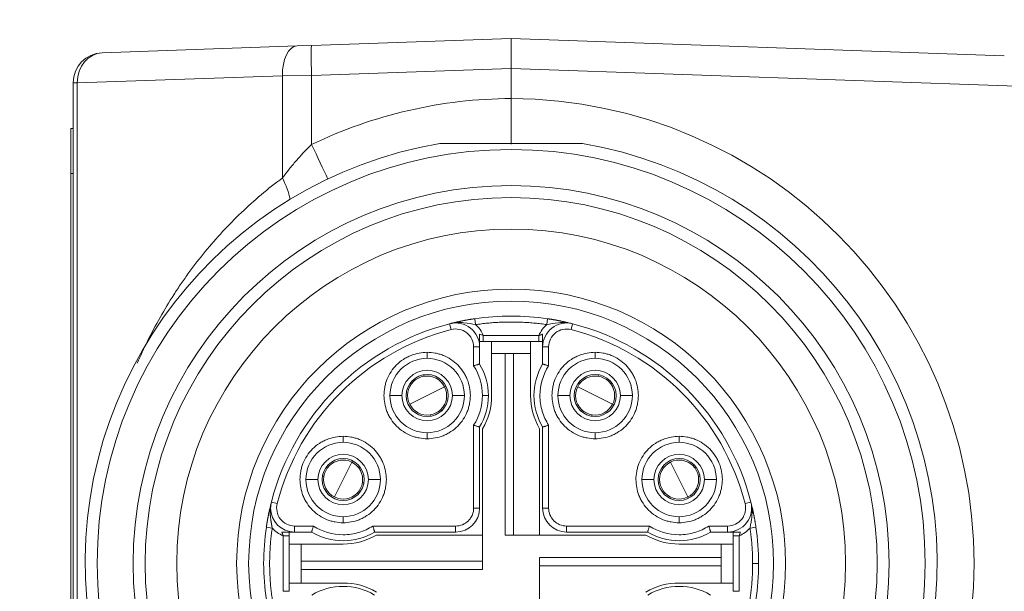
# Model space of a CAD drawing. Header units: millimetres. Extents: x 4 to 836, y 5 to 589.
# Tile 72 of 96: x 467.26 to 483.67, y 511.49 to 521.02. Entities that reach past the tile are written whole.
import ezdxf

# ---------------------------------------------------------------- set-up
doc = ezdxf.new("R2010")
doc.units = ezdxf.units.MM
doc.layers.add('1', color=7, linetype='Continuous', true_color=0xffffff)
doc.styles.add('ideas_simplex', font='simplex.shx')
doc.dimstyles.get("Standard").update_dxf_attribs({"dimtxt": 0.18, "dimasz": 0.18, "dimexe": 0.18, "dimexo": 0.0625, "dimgap": 0.09, "dimtad": 0, "dimtih": 1, "dimtoh": 1, "dimdec": 4, "dimzin": 0, "dimdsep": 46, "dimtxsty": 'Standard', "dimcen": 0.09, "dimadec": 0, "dimazin": 0, "dimtfac": 1, "dimtdec": 4, "dimtofl": 0, "dimtmove": 0, "dimatfit": 3, "dimfxl": 1, "dimtolj": 1, "dimtzin": 0, "dimarcsym": 0})

# ---------------------------------------------------------------- blocks, each defined once
blk = doc.blocks.new('_U3')
at = {"layer": '1', "color": 152, "lineweight": 13}
for p, q in [((503.061681, 528.704345), (443.231365, 528.704345)), ((503.061681, 474.704345), (443.231365, 474.704345))]:
    blk.add_line(p, q, dxfattribs=at)
at = {"layer": '1', "color": 27, "lineweight": 13}
blk.add_line((445.231365, 528.704345), (445.231365, 474.704345), dxfattribs=at)
at = {"layer": '1', "color": 87, "lineweight": 25}
for p, q in [((443.731365, 510.291845), (438.106365, 510.291845)), ((438.106365, 510.291845), (438.106365, 508.791845)), ((443.731365, 508.791845), (443.731365, 510.291845)), ((438.106365, 494.616845), (438.106365, 493.116845)), ((443.731365, 493.116845), (443.731365, 494.616845)), ((438.106365, 493.116845), (443.731365, 493.116845))]:
    blk.add_line(p, q, dxfattribs=at)
at = {"layer": '1', "color": 27, "lineweight": 18}
for points in [[(445.231365, 528.704345), (445.760346, 525.704347), (444.702384, 525.704343)], [(445.231365, 474.704345), (444.702384, 477.704343), (445.760346, 477.704347)]]:
    blk.add_solid(points, dxfattribs=at)
at = {"layer": '1', "color": 87, "linetype": 'Continuous', "lineweight": 25, "char_height": 3, "attachment_point": 7, "rotation": 90, "line_spacing_factor": 1.204819, "style": 'ideas_simplex'}
for s, insert in [('\\W1.1692;2.126', (443.577865, 494.564345)), ('\\W1.0362;54', (436.265365, 499.019345))]:
    blk.add_mtext(s, dxfattribs=dict(at, insert=insert))

msp = doc.modelspace()

# ---------------------------------------------------------------- linework, layer by layer
at = {"layer": '1', "color": 27, "linetype": 'Continuous', "lineweight": 18}
for p, q in [((468.635, 520.466), (471.884, 520.58)), ((471.884, 520.58), (472.126, 520.588)), ((472.126, 520.588), (475.453, 520.704)), ((475.453, 520.704), (483.672, 520.417)), ((475.453, 520.704), (475.453, 520.205)), ((475.453, 520.205), (475.453, 519.704)), ((468.153, 483.442), (468.153, 519.967))]:
    msp.add_line(p, q, dxfattribs=at)
at = {"layer": '1', "color": 27, "linetype": 'Continuous', "lineweight": 13}
for p, q in [((471.641, 520.08), (468.221, 519.967)), ((472.126, 520.088), (471.641, 520.08)), ((471.641, 518.38), (471.641, 520.08)), ((475.453, 520.205), (472.126, 520.088)), ((472.126, 520.088), (472.126, 518.938)), ((484.156, 519.901), (475.453, 520.205)), ((468.153, 519.967), (468.221, 519.967)), ((468.221, 519.967), (468.221, 483.442))]:
    msp.add_line(p, q, dxfattribs=at)
at = {"layer": '1', "color": 18, "linetype": 'Continuous', "lineweight": 18}
for p, q in [((468.112, 519.204), (468.112, 518.454)), ((468.112, 519.204), (468.153, 519.204)), ((468.112, 484.954), (468.112, 518.454))]:
    msp.add_line(p, q, dxfattribs=at)
at = {"layer": '1', "color": 18, "linetype": 'Continuous', "lineweight": 13}
msp.add_line((468.153, 518.454), (468.112, 518.454), dxfattribs=at)
at = {"layer": '1', "color": 163, "linetype": 'Continuous', "lineweight": 18}
for p, q in [((474.846, 516.034), (474.861, 515.936)), ((476.059, 516.034), (476.045, 515.936)), ((474.989, 515.754), (474.989, 515.654)), ((474.989, 515.654), (475.916, 515.654)), ((475.916, 515.754), (475.916, 515.654)), ((474.928, 515.279), (474.928, 515.563)), ((475.978, 515.563), (475.978, 515.279)), ((474.928, 512.879), (474.928, 514.23)), ((475.978, 514.23), (475.978, 512.879)), ((471.372, 512.561), (471.471, 512.546)), ((479.434, 512.546), (479.533, 512.561)), ((471.653, 512.418), (471.753, 512.418)), ((471.753, 511.491), (471.753, 512.418)), ((471.844, 512.479), (472.128, 512.479)), ((473.177, 512.479), (474.528, 512.479)), ((476.378, 512.479), (477.728, 512.479)), ((478.777, 512.479), (479.061, 512.479)), ((479.153, 512.418), (479.153, 511.491)), ((479.153, 512.418), (479.253, 512.418)), ((471.653, 511.491), (471.753, 511.491)), ((479.153, 511.491), (479.253, 511.491))]:
    msp.add_line(p, q, dxfattribs=at)
at = {"layer": '1', "color": 163, "linetype": 'Continuous', "lineweight": 13}
for p, q in [((474.428, 515.95), (474.453, 515.853)), ((476.477, 515.95), (476.452, 515.853)), ((474.989, 515.754), (475.916, 515.754)), ((474.053, 515.474), (474.053, 515.374)), ((474.828, 515.25), (474.828, 515.563)), ((474.928, 515.563), (474.828, 515.563)), ((475.978, 515.563), (476.078, 515.563)), ((476.078, 515.563), (476.078, 515.25)), ((476.853, 515.474), (476.853, 515.374)), ((473.633, 514.754), (473.433, 514.754)), ((474.473, 514.754), (474.673, 514.754)), ((475.073, 514.754), (474.973, 514.754)), ((476.433, 514.754), (476.233, 514.754)), ((477.273, 514.754), (477.473, 514.754)), ((474.828, 512.879), (474.828, 514.259)), ((476.078, 514.259), (476.078, 512.879)), ((472.653, 514.074), (472.653, 513.974)), ((474.053, 514.034), (474.053, 514.134)), ((476.853, 514.034), (476.853, 514.134)), ((478.253, 514.074), (478.253, 513.974)), ((472.233, 513.354), (472.033, 513.354)), ((473.073, 513.354), (473.273, 513.354)), ((477.833, 513.354), (477.633, 513.354)), ((478.673, 513.354), (478.873, 513.354)), ((471.457, 512.979), (471.554, 512.954)), ((474.828, 512.879), (474.928, 512.879)), ((475.978, 512.879), (476.078, 512.879)), ((479.448, 512.979), (479.352, 512.954)), ((479.465, 512.879), (479.461, 512.879)), ((472.653, 512.634), (472.653, 512.734)), ((478.253, 512.634), (478.253, 512.734)), ((471.844, 512.479), (471.844, 512.579)), ((471.844, 512.579), (472.157, 512.579)), ((473.148, 512.579), (474.528, 512.579)), ((474.528, 512.479), (474.528, 512.579)), ((476.378, 512.579), (477.757, 512.579)), ((476.378, 512.579), (476.378, 512.479)), ((478.748, 512.579), (479.061, 512.579)), ((479.061, 512.479), (479.061, 512.579)), ((471.653, 511.491), (471.653, 512.418)), ((479.253, 512.418), (479.253, 511.491)), ((479.578, 511.954), (479.478, 511.954))]:
    msp.add_line(p, q, dxfattribs=at)
at = {"layer": '1', "color": 4, "linetype": 'Continuous', "lineweight": 18}
for p, q in [((475.128, 515.654), (475.128, 515.454)), ((475.778, 515.454), (475.778, 515.654)), ((475.353, 515.454), (475.128, 515.454)), ((475.128, 515.454), (475.128, 514.754)), ((475.493, 515.454), (475.353, 515.454)), ((475.353, 515.454), (475.353, 512.429)), ((475.493, 515.454), (475.778, 515.454)), ((475.493, 512.429), (475.493, 515.454)), ((475.778, 515.454), (475.778, 514.754)), ((474.978, 514.2), (474.978, 511.854)), ((475.928, 514.2), (475.928, 512.429)), ((473.207, 512.429), (474.978, 512.429)), ((477.698, 512.429), (475.353, 512.429)), ((471.953, 512.279), (471.753, 512.279)), ((471.953, 511.994), (471.953, 512.279)), ((471.953, 512.279), (472.653, 512.279)), ((478.953, 512.279), (478.253, 512.279)), ((479.153, 512.279), (478.953, 512.279)), ((478.953, 512.054), (478.953, 512.279)), ((475.928, 509.709), (475.928, 512.054)), ((475.928, 512.054), (478.953, 512.054)), ((478.953, 511.914), (478.953, 512.054)), ((471.953, 511.994), (471.953, 511.854)), ((474.978, 511.994), (471.953, 511.994)), ((471.953, 511.854), (471.953, 511.629)), ((471.953, 511.854), (474.978, 511.854)), ((475.928, 511.914), (478.953, 511.914)), ((478.953, 511.914), (478.953, 511.629)), ((471.753, 511.629), (471.953, 511.629)), ((471.953, 511.629), (472.653, 511.629)), ((478.953, 511.629), (478.253, 511.629)), ((478.953, 511.629), (479.153, 511.629))]:
    msp.add_line(p, q, dxfattribs=at)
at = {"layer": '1', "color": 30, "linetype": 'Continuous', "lineweight": 13}
for p, q in [((474.053, 514.754), (474.343, 514.9)), ((476.853, 514.754), (476.562, 514.9)), ((474.053, 514.754), (473.762, 514.609)), ((476.853, 514.754), (477.143, 514.609)), ((472.653, 513.354), (472.798, 513.645)), ((478.253, 513.354), (478.107, 513.645)), ((472.653, 513.354), (472.507, 513.064)), ((478.253, 513.354), (478.398, 513.064))]:
    msp.add_line(p, q, dxfattribs=at)
at = {"layer": '1', "color": 30, "linetype": 'Continuous', "lineweight": 18}
for p, q in [((474.343, 514.9), (474.366, 514.911)), ((477.143, 514.609), (477.166, 514.598)), ((472.798, 513.645), (472.809, 513.667)), ((478.398, 513.064), (478.409, 513.041))]:
    msp.add_line(p, q, dxfattribs=at)
at = {"layer": '1', "color": 27, "linetype": 'Continuous', "lineweight": 13}
msp.add_circle((475.453, 511.954), 6.9, dxfattribs=at)
at = {"layer": '1', "color": 27, "linetype": 'Continuous', "lineweight": 18}
for radius in [6.3, 6.1, 5.575, 4.575, 4.375]:
    msp.add_circle((475.453, 511.954), radius, dxfattribs=at)
for centre, radius, start, end in [((468.653, 519.967), 0.5, 92, 180), ((475.453, 511.954), 7.1, 99.6276, 80.3724)]:
    msp.add_arc(centre, radius, start, end, dxfattribs=at)
at = {"layer": '1', "color": 27, "linetype": 'Continuous', "lineweight": 13}
for centre, start, end in [((475.488, 511.954), 90.258, 115.7018), ((475.418, 511.954), 270.258, 89.742)]:
    msp.add_arc(centre, 7.75, start, end, dxfattribs=at)
at = {"layer": '1', "color": 163, "linetype": 'Continuous', "lineweight": 18}
for centre, radius, start, end in [((474.528, 515.563), 0.4, 0, 104.3782), ((475.453, 511.954), 4.125, 81.5432, 98.4568), ((476.378, 515.563), 0.4, 75.6218, 180), ((475.453, 511.954), 4.125, 104.3782, 165.6218), ((475.453, 511.954), 4.125, 14.3782, 75.6218), ((474.053, 514.754), 0.62, 90, 180), ((474.053, 514.754), 0.62, 0, 90), ((476.853, 514.754), 0.62, 90, 180), ((476.853, 514.754), 0.62, 360, 90), ((474.053, 514.754), 0.42, 0, 180), ((474.053, 514.754), 1.02, 0, 30.9247), ((476.853, 514.754), 1.02, 149.0753, 210.9247), ((476.853, 514.754), 0.42, 0, 180), ((474.053, 514.754), 0.35, 0, 180), ((476.853, 514.754), 0.35, 0, 180), ((474.053, 514.754), 0.62, 180, 270), ((474.053, 514.754), 0.42, 180, 0), ((474.053, 514.754), 0.35, 180, 0), ((474.053, 514.754), 0.62, 270, 0), ((474.053, 514.754), 1.02, 329.0753, 0), ((476.853, 514.754), 0.62, 180, 270), ((476.853, 514.754), 0.42, 180, 0), ((476.853, 514.754), 0.35, 180, 0), ((476.853, 514.754), 0.62, 270, 360), ((472.653, 513.354), 0.62, 90, 180), ((472.653, 513.354), 0.62, 0, 90), ((478.253, 513.354), 0.62, 90, 180), ((478.253, 513.354), 0.62, 0, 90), ((472.653, 513.354), 0.42, 0, 180), ((472.653, 513.354), 0.35, 0, 180), ((478.253, 513.354), 0.42, 0, 180), ((478.253, 513.354), 0.35, 0, 180), ((472.653, 513.354), 0.62, 180, 270), ((472.653, 513.354), 0.42, 180, 0), ((472.653, 513.354), 0.35, 180, 0), ((472.653, 513.354), 0.62, 270, 0), ((478.253, 513.354), 0.62, 180, 270), ((478.253, 513.354), 0.42, 180, 0), ((478.253, 513.354), 0.35, 180, 0), ((478.253, 513.354), 0.62, 270, 0), ((471.844, 512.879), 0.4, 165.6218, 180), ((471.844, 512.879), 0.4, 180, 270), ((474.528, 512.879), 0.4, 270, 0), ((476.378, 512.879), 0.4, 180, 270), ((479.061, 512.879), 0.4, 270, 14.3782), ((475.453, 511.954), 4.125, 171.5432, 180), ((475.453, 511.954), 4.125, 0, 8.4568), ((472.653, 513.354), 1.02, 239.0753, 300.9247), ((478.253, 513.354), 1.02, 239.0753, 300.9247), ((475.453, 511.954), 4.125, 180, 188.4568), ((475.453, 511.954), 4.125, 351.5432, 0), ((472.653, 510.554), 1.02, 59.0753, 120.9247), ((478.253, 510.554), 1.02, 59.0753, 120.9247)]:
    msp.add_arc(centre, radius, start, end, dxfattribs=at)
at = {"layer": '1', "color": 163, "linetype": 'Continuous', "lineweight": 13}
for centre, radius, start, end in [((475.453, 511.954), 4.025, 104.3782, 165.6218), ((474.528, 515.563), 0.3, 0, 104.3782), ((475.453, 511.954), 4.025, 14.3782, 75.6218), ((479.061, 512.879), 0.3, 270, 14.3782)]:
    msp.add_arc(centre, radius, start, end, dxfattribs=at)
at = {"layer": '1', "color": 30, "linetype": 'Continuous', "lineweight": 18}
for centre, start, end in [((474.053, 514.754), 134.4853, 206.5651), ((474.053, 514.754), 98.6448, 134.4853), ((474.053, 514.754), 26.5651, 98.6448), ((476.853, 514.754), 81.3552, 153.4349), ((476.853, 514.754), 45.5147, 81.3552), ((476.853, 514.754), 333.4349, 45.5147), ((474.053, 514.754), 314.4853, 26.5651), ((476.853, 514.754), 153.4349, 225.5147), ((474.053, 514.754), 206.5651, 278.6448), ((474.053, 514.754), 278.6448, 314.4853), ((476.853, 514.754), 225.5147, 261.3552), ((476.853, 514.754), 261.3552, 333.4349), ((472.653, 513.354), 63.4349, 135.5147), ((478.253, 513.354), 44.4853, 116.5651), ((472.653, 513.354), 135.5147, 171.3552), ((472.653, 513.354), 351.3552, 63.4349), ((478.253, 513.354), 116.5651, 188.6448), ((478.253, 513.354), 8.6448, 44.4853), ((472.653, 513.354), 171.3552, 243.4349), ((478.253, 513.354), 296.5651, 8.6448), ((472.653, 513.354), 315.5147, 351.3552), ((478.253, 513.354), 188.6448, 224.4853), ((472.653, 513.354), 243.4349, 315.5147), ((478.253, 513.354), 224.4853, 296.5651)]:
    msp.add_arc(centre, 0.325, start, end, dxfattribs=at)
at = {"layer": '1', "color": 4, "linetype": 'Continuous', "lineweight": 18}
for centre, start, end in [((474.028, 514.754), 329.7274, 0), ((476.878, 514.754), 180, 210.2726), ((472.653, 513.379), 270, 300.2726), ((478.253, 513.379), 239.7274, 270), ((472.653, 510.529), 59.7274, 90), ((478.253, 510.529), 90, 120.2726)]:
    msp.add_arc(centre, 1.1, start, end, dxfattribs=at)
at = {"layer": '1', "color": 27, "linetype": 'Continuous', "lineweight": 13}
for centre, major_axis, ratio, start_param, end_param in [((471.901, 520.08), (-0.017, 0.5), 0.520272, 0, 1.55263), ((472.144, 520.088), (-0.017, 0.5), 0.034878, 0, 1.569578), ((468.653, 519.967), (0.017, -0.5), 0.862313, 3.141593, 4.682285), ((472.092, 518.938), (-0.434, 0.901), 0.03145, 4.004741, 4.697253), ((471.12, 518.38), (0.559, -0.829), 0.4511, 0.852454, 1.275562)]:
    msp.add_ellipse(centre, major_axis=major_axis, ratio=ratio, start_param=start_param, end_param=end_param, dxfattribs=at)
at = {"layer": '1', "color": 27, "linetype": 'Continuous', "lineweight": 18}
for points, knots in [([(475.453, 518.944), (475.453, 518.961), (475.453, 518.979), (475.453, 519.02), (475.453, 519.045), (475.453, 519.083), (475.453, 519.096), (475.453, 519.122), (475.453, 519.136), (475.453, 519.204), (475.453, 519.261), (475.453, 519.337), (475.453, 519.352), (475.453, 519.383), (475.453, 519.399), (475.453, 519.446), (475.453, 519.477), (475.453, 519.573), (475.453, 519.638), (475.453, 519.704)], [0, 0, 0, 0, 0.091761, 0.091761, 0.20529, 0.20529, 0.262055, 0.262055, 0.31882, 0.31882, 0.54588, 0.54588, 0.602645, 0.602645, 0.65941, 0.65941, 0.77294, 0.77294, 1, 1, 1, 1]), ([(474.265, 518.954), (474.265, 518.954), (474.266, 518.954), (474.267, 518.954), (474.269, 518.954), (474.274, 518.954), (474.278, 518.954), (474.287, 518.954), (474.292, 518.954), (474.303, 518.954), (474.309, 518.954), (474.326, 518.954), (474.337, 518.954), (474.361, 518.954), (474.373, 518.954), (474.41, 518.954), (474.435, 518.954), (474.485, 518.954), (474.51, 518.954), (474.586, 518.954), (474.636, 518.954), (474.738, 518.954), (474.789, 518.954), (474.942, 518.954), (475.044, 518.954), (475.249, 518.954), (475.453, 518.954), (475.657, 518.954), (475.86, 518.954), (475.962, 518.954), (476.115, 518.954), (476.166, 518.954), (476.243, 518.954), (476.268, 518.954), (476.319, 518.954), (476.344, 518.954), (476.395, 518.954), (476.42, 518.954), (476.471, 518.954), (476.496, 518.954), (476.532, 518.954), (476.545, 518.954), (476.569, 518.954), (476.58, 518.954), (476.597, 518.954), (476.603, 518.954), (476.613, 518.954), (476.618, 518.954), (476.628, 518.954), (476.632, 518.954), (476.636, 518.954), (476.638, 518.954), (476.64, 518.954), (476.64, 518.954), (476.64, 518.954)], [0, 0, 0, 0, 0.003713, 0.003713, 0.00762, 0.00762, 0.015434, 0.015434, 0.023249, 0.023249, 0.031063, 0.031063, 0.046692, 0.046692, 0.062321, 0.062321, 0.093579, 0.093579, 0.124837, 0.124837, 0.187353, 0.187353, 0.249869, 0.249869, 0.374901, 0.374901, 0.499933, 0.624965, 0.624965, 0.749997, 0.749997, 0.812513, 0.812513, 0.843771, 0.843771, 0.875029, 0.875029, 0.906287, 0.906287, 0.937545, 0.937545, 0.953174, 0.953174, 0.968803, 0.968803, 0.976617, 0.976617, 0.984432, 0.984432, 0.992246, 0.992246, 0.996154, 0.996154, 1, 1, 1, 1])]:
    msp.add_open_spline(points, degree=3, knots=knots, dxfattribs=at)
at = {"layer": '1', "color": 27, "linetype": 'Continuous', "lineweight": 13}
for points, knots in [([(471.641, 518.38), (471.676, 518.428), (471.713, 518.476), (471.77, 518.548), (471.789, 518.571), (471.829, 518.618), (471.849, 518.642), (471.909, 518.712), (471.951, 518.758), (472.037, 518.849), (472.081, 518.894), (472.126, 518.938)], [0, 0, 0, 0, 0.25, 0.25, 0.375, 0.375, 0.5, 0.5, 0.75, 0.75, 1, 1, 1, 1]), ([(469.222, 515.296), (469.276, 515.419), (469.332, 515.54), (469.458, 515.794), (469.527, 515.925), (469.674, 516.184), (469.75, 516.31), (469.871, 516.497), (469.932, 516.59), (469.996, 516.681), (470.039, 516.742), (470.06, 516.772), (470.17, 516.922), (470.26, 517.039), (470.541, 517.38), (470.741, 517.597), (471.169, 518.006), (471.397, 518.2), (471.641, 518.38)], [0, 0, 0, 0, 0.100011, 0.100011, 0.21251, 0.21251, 0.325008, 0.325008, 0.381258, 0.409382, 0.409382, 0.437507, 0.437507, 0.550006, 0.550006, 0.775003, 0.775003, 1, 1, 1, 1])]:
    msp.add_open_spline(points, degree=3, knots=knots, dxfattribs=at)
at = {"layer": '1', "color": 163, "linetype": 'Continuous', "lineweight": 18}
for points, knots in [([(474.428, 515.95), (474.436, 515.952), (474.45, 515.956), (474.471, 515.961), (474.491, 515.966), (474.51, 515.97), (474.529, 515.975), (474.546, 515.979), (474.563, 515.982), (474.579, 515.986), (474.594, 515.989), (474.608, 515.992), (474.623, 515.995), (474.64, 515.999), (474.66, 516.002), (474.679, 516.006), (474.698, 516.01), (474.717, 516.013), (474.736, 516.017), (474.755, 516.02), (474.773, 516.023), (474.792, 516.026), (474.81, 516.029), (474.828, 516.032), (474.84, 516.034), (474.846, 516.034)], [0, 0, 0, 0, 0.059317, 0.115844, 0.169584, 0.220541, 0.268722, 0.314133, 0.356781, 0.396676, 0.43383, 0.468256, 0.499972, 0.546812, 0.592509, 0.637114, 0.680683, 0.723276, 0.764957, 0.805793, 0.845858, 0.885228, 0.923985, 0.962213, 1, 1, 1, 1]), ([(474.428, 515.95), (474.508, 515.971), (474.591, 515.973), (474.737, 515.96), (474.803, 515.947), (474.861, 515.936)], [0, 0, 0, 0, 0.5, 0.5, 1, 1, 1, 1]), ([(476.045, 515.936), (476.102, 515.947), (476.168, 515.96), (476.288, 515.971), (476.339, 515.971), (476.391, 515.966)], [0, 0, 0, 0, 0.60877, 0.60877, 1, 1, 1, 1]), ([(476.059, 516.034), (476.062, 516.034), (476.069, 516.033), (476.079, 516.032), (476.089, 516.03), (476.099, 516.028), (476.108, 516.027), (476.118, 516.025), (476.129, 516.024), (476.139, 516.022), (476.149, 516.02), (476.159, 516.018), (476.169, 516.017), (476.179, 516.015), (476.19, 516.013), (476.2, 516.011), (476.21, 516.009), (476.221, 516.007), (476.231, 516.005), (476.242, 516.003), (476.252, 516.001), (476.263, 515.999), (476.274, 515.997), (476.288, 515.994), (476.306, 515.99), (476.329, 515.985), (476.354, 515.98), (476.382, 515.973), (476.412, 515.966), (476.444, 515.959), (476.466, 515.953), (476.477, 515.95)], [0, 0, 0, 0, 0.020548, 0.041216, 0.062019, 0.082972, 0.104088, 0.125381, 0.146866, 0.168555, 0.19046, 0.212594, 0.23497, 0.257598, 0.28049, 0.303656, 0.327108, 0.350855, 0.374907, 0.399274, 0.423963, 0.448985, 0.474347, 0.500057, 0.551029, 0.608744, 0.673259, 0.744616, 0.822843, 0.907966, 1, 1, 1, 1]), ([(474.928, 515.776), (474.928, 515.738), (474.928, 515.702), (474.928, 515.649), (474.928, 515.632), (474.928, 515.597), (474.928, 515.58), (474.928, 515.563)], [0, 0, 0, 0, 0.5, 0.5, 0.75, 0.75, 1, 1, 1, 1]), ([(475.978, 515.776), (475.978, 515.738), (475.978, 515.702), (475.978, 515.649), (475.978, 515.632), (475.978, 515.597), (475.978, 515.58), (475.978, 515.563)], [0, 0, 0, 0, 0.5, 0.5, 0.75, 0.75, 1, 1, 1, 1]), ([(474.828, 515.25), (474.834, 515.252), (474.84, 515.254), (474.853, 515.258), (474.859, 515.259), (474.871, 515.263), (474.877, 515.264), (474.888, 515.267), (474.893, 515.269), (474.902, 515.271), (474.907, 515.273), (474.914, 515.275), (474.917, 515.276), (474.922, 515.277), (474.924, 515.278), (474.927, 515.278), (474.928, 515.279), (474.928, 515.279)], [0, 0, 0, 0, 0.125169, 0.125169, 0.250337, 0.250337, 0.375506, 0.375506, 0.500675, 0.500675, 0.625843, 0.625843, 0.751012, 0.751012, 0.876181, 0.876181, 1, 1, 1, 1]), ([(476.078, 515.25), (476.071, 515.252), (476.065, 515.254), (476.052, 515.258), (476.046, 515.259), (476.034, 515.263), (476.028, 515.264), (476.017, 515.267), (476.012, 515.269), (476.003, 515.271), (475.999, 515.273), (475.991, 515.275), (475.988, 515.276), (475.983, 515.277), (475.981, 515.278), (475.978, 515.278), (475.978, 515.279), (475.978, 515.279)], [0, 0, 0, 0, 0.12517, 0.12517, 0.25034, 0.25034, 0.37551, 0.37551, 0.500679, 0.500679, 0.625849, 0.625849, 0.751019, 0.751019, 0.876189, 0.876189, 1, 1, 1, 1]), ([(474.828, 514.259), (474.834, 514.257), (474.84, 514.255), (474.853, 514.251), (474.859, 514.249), (474.871, 514.246), (474.877, 514.244), (474.888, 514.241), (474.893, 514.24), (474.902, 514.237), (474.907, 514.236), (474.914, 514.234), (474.917, 514.233), (474.922, 514.232), (474.924, 514.231), (474.927, 514.23), (474.928, 514.23), (474.928, 514.23)], [0, 0, 0, 0, 0.125168, 0.125168, 0.250336, 0.250336, 0.375504, 0.375504, 0.500672, 0.500672, 0.62584, 0.62584, 0.751008, 0.751008, 0.876177, 0.876177, 1, 1, 1, 1]), ([(475.978, 514.23), (475.978, 514.23), (475.978, 514.23), (475.981, 514.231), (475.983, 514.232), (475.988, 514.233), (475.991, 514.234), (475.999, 514.236), (476.003, 514.237), (476.012, 514.24), (476.017, 514.241), (476.028, 514.244), (476.034, 514.246), (476.046, 514.249), (476.052, 514.251), (476.065, 514.255), (476.071, 514.257), (476.078, 514.259)], [0, 0, 0, 0, 0.120316, 0.120316, 0.245985, 0.245985, 0.371654, 0.371654, 0.497324, 0.497324, 0.622993, 0.622993, 0.748662, 0.748662, 0.874331, 0.874331, 1, 1, 1, 1]), ([(471.372, 512.561), (471.373, 512.564), (471.374, 512.571), (471.375, 512.581), (471.377, 512.59), (471.378, 512.6), (471.38, 512.61), (471.382, 512.62), (471.383, 512.63), (471.385, 512.64), (471.387, 512.65), (471.389, 512.661), (471.39, 512.671), (471.392, 512.681), (471.394, 512.691), (471.396, 512.702), (471.398, 512.712), (471.4, 512.723), (471.402, 512.733), (471.404, 512.744), (471.406, 512.754), (471.408, 512.765), (471.41, 512.775), (471.413, 512.79), (471.417, 512.808), (471.422, 512.831), (471.427, 512.856), (471.434, 512.884), (471.441, 512.914), (471.448, 512.945), (471.454, 512.967), (471.457, 512.979)], [0, 0, 0, 0, 0.020548, 0.041216, 0.062019, 0.082972, 0.104088, 0.125381, 0.146866, 0.168555, 0.19046, 0.212594, 0.23497, 0.257598, 0.28049, 0.303656, 0.327108, 0.350855, 0.374907, 0.399274, 0.423963, 0.448985, 0.474347, 0.500057, 0.551029, 0.608744, 0.673259, 0.744616, 0.822843, 0.907966, 1, 1, 1, 1]), ([(479.465, 512.879), (479.465, 512.879), (479.465, 512.879), (479.465, 512.879), (479.465, 512.879), (479.465, 512.879), (479.465, 512.878), (479.465, 512.878), (479.465, 512.876), (479.466, 512.872), (479.466, 512.865), (479.467, 512.852), (479.468, 512.825), (479.468, 512.791), (479.466, 512.756), (479.464, 512.727), (479.46, 512.694), (479.455, 512.659), (479.448, 512.62), (479.442, 512.588), (479.438, 512.567), (479.436, 512.556), (479.435, 512.551), (479.434, 512.548), (479.434, 512.547), (479.434, 512.546)], [0, 0, 0, 0, 0.000142, 0.000283, 0.000567, 0.001134, 0.002267, 0.004533, 0.009062, 0.018107, 0.036142, 0.071991, 0.142847, 0.281165, 0.376962, 0.46416, 0.543496, 0.66676, 0.784155, 0.895314, 0.948474, 0.974441, 0.987272, 0.993649, 1, 1, 1, 1]), ([(479.448, 512.979), (479.45, 512.971), (479.454, 512.957), (479.459, 512.936), (479.464, 512.916), (479.469, 512.896), (479.473, 512.878), (479.477, 512.861), (479.481, 512.844), (479.484, 512.828), (479.487, 512.813), (479.49, 512.799), (479.493, 512.784), (479.497, 512.767), (479.501, 512.747), (479.504, 512.728), (479.508, 512.709), (479.512, 512.69), (479.515, 512.671), (479.518, 512.652), (479.521, 512.634), (479.524, 512.615), (479.527, 512.597), (479.53, 512.579), (479.532, 512.567), (479.533, 512.561)], [0, 0, 0, 0, 0.059317, 0.115844, 0.169584, 0.220541, 0.268722, 0.314133, 0.356781, 0.396676, 0.43383, 0.468256, 0.499972, 0.546812, 0.592509, 0.637114, 0.680683, 0.723276, 0.764957, 0.805793, 0.845858, 0.885228, 0.923985, 0.962213, 1, 1, 1, 1]), ([(472.157, 512.579), (472.155, 512.573), (472.153, 512.567), (472.149, 512.554), (472.148, 512.548), (472.144, 512.536), (472.143, 512.53), (472.14, 512.519), (472.138, 512.514), (472.135, 512.505), (472.134, 512.5), (472.132, 512.493), (472.131, 512.49), (472.13, 512.485), (472.129, 512.483), (472.129, 512.48), (472.128, 512.479), (472.128, 512.479)], [0, 0, 0, 0, 0.12517, 0.12517, 0.25034, 0.25034, 0.37551, 0.37551, 0.500679, 0.500679, 0.625849, 0.625849, 0.751019, 0.751019, 0.876189, 0.876189, 1, 1, 1, 1]), ([(473.148, 512.579), (473.15, 512.573), (473.152, 512.567), (473.156, 512.554), (473.158, 512.548), (473.161, 512.536), (473.163, 512.53), (473.166, 512.519), (473.167, 512.514), (473.17, 512.505), (473.171, 512.5), (473.173, 512.493), (473.174, 512.49), (473.175, 512.485), (473.176, 512.483), (473.177, 512.48), (473.177, 512.479), (473.177, 512.479)], [0, 0, 0, 0, 0.12517, 0.12517, 0.25034, 0.25034, 0.37551, 0.37551, 0.500679, 0.500679, 0.625849, 0.625849, 0.751019, 0.751019, 0.876189, 0.876189, 1, 1, 1, 1]), ([(477.757, 512.579), (477.755, 512.573), (477.753, 512.567), (477.749, 512.554), (477.748, 512.548), (477.744, 512.536), (477.743, 512.53), (477.74, 512.519), (477.738, 512.514), (477.735, 512.505), (477.734, 512.5), (477.732, 512.493), (477.731, 512.49), (477.73, 512.485), (477.729, 512.483), (477.729, 512.48), (477.728, 512.479), (477.728, 512.479)], [0, 0, 0, 0, 0.12517, 0.12517, 0.25034, 0.25034, 0.37551, 0.37551, 0.500679, 0.500679, 0.625849, 0.625849, 0.751019, 0.751019, 0.876189, 0.876189, 1, 1, 1, 1]), ([(478.748, 512.579), (478.75, 512.573), (478.752, 512.567), (478.756, 512.554), (478.758, 512.548), (478.761, 512.536), (478.763, 512.53), (478.766, 512.519), (478.767, 512.514), (478.77, 512.505), (478.771, 512.5), (478.773, 512.493), (478.774, 512.49), (478.775, 512.485), (478.776, 512.483), (478.777, 512.48), (478.777, 512.479), (478.777, 512.479)], [0, 0, 0, 0, 0.12517, 0.12517, 0.25034, 0.25034, 0.37551, 0.37551, 0.500679, 0.500679, 0.625849, 0.625849, 0.751019, 0.751019, 0.876189, 0.876189, 1, 1, 1, 1]), ([(471.668, 512.479), (471.667, 512.479), (471.666, 512.479), (471.661, 512.479), (471.657, 512.479), (471.646, 512.479), (471.638, 512.479), (471.631, 512.479)], [0, 0, 0, 0, 0.087591, 0.087591, 0.391727, 0.391727, 1, 1, 1, 1]), ([(471.631, 512.479), (471.668, 512.479), (471.704, 512.479), (471.757, 512.479), (471.775, 512.479), (471.81, 512.479), (471.827, 512.479), (471.844, 512.479)], [0, 0, 0, 0, 0.5, 0.5, 0.75, 0.75, 1, 1, 1, 1]), ([(479.275, 512.479), (479.237, 512.479), (479.201, 512.479), (479.148, 512.479), (479.13, 512.479), (479.095, 512.479), (479.078, 512.479), (479.061, 512.479)], [0, 0, 0, 0, 0.5, 0.5, 0.75, 0.75, 1, 1, 1, 1])]:
    msp.add_open_spline(points, degree=3, knots=knots, dxfattribs=at)
for points, weights in [([(474.861, 515.936), (475.254, 515.994), (475.651, 515.994), (476.045, 515.936)], [1, 0.9927513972, 0.9927513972, 1]), ([(475.978, 515.776), (475.957, 515.768), (475.936, 515.761), (475.916, 515.754)], [0.999999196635, 0.999999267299, 0.999999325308, 0.999999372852]), ([(471.631, 512.479), (471.639, 512.459), (471.646, 512.438), (471.653, 512.418)], [0.999999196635, 0.999999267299, 0.999999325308, 0.999999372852])]:
    msp.add_rational_spline(points, weights, degree=3, dxfattribs=at)
for points in [[(474.861, 515.936), (474.917, 515.885), (474.96, 515.825), (474.989, 515.754)], [(475.916, 515.754), (475.945, 515.825), (475.988, 515.885), (476.045, 515.936)], [(474.989, 515.754), (474.969, 515.761), (474.948, 515.768), (474.928, 515.776)], [(474.928, 515.654), (474.948, 515.654), (474.968, 515.654), (474.989, 515.654)], [(475.916, 515.654), (475.937, 515.654), (475.957, 515.654), (475.978, 515.654)], [(474.973, 514.754), (474.972, 514.934), (474.924, 515.099), (474.828, 515.25)], [(474.828, 514.259), (474.924, 514.41), (474.972, 514.575), (474.973, 514.754)], [(471.653, 512.418), (471.582, 512.447), (471.522, 512.49), (471.471, 512.546)], [(479.434, 512.546), (479.383, 512.49), (479.323, 512.447), (479.253, 512.418)], [(471.753, 512.418), (471.753, 512.438), (471.753, 512.459), (471.753, 512.479)], [(479.153, 512.479), (479.153, 512.459), (479.153, 512.438), (479.153, 512.418)], [(479.253, 512.418), (479.259, 512.438), (479.266, 512.459), (479.275, 512.479)]]:
    msp.add_open_spline(points, degree=3, dxfattribs=at)
at = {"layer": '1', "color": 163, "linetype": 'Continuous', "lineweight": 13}
for points, knots in [([(476.452, 515.853), (476.408, 515.865), (476.361, 515.865), (476.272, 515.847), (476.23, 515.827), (476.158, 515.772), (476.129, 515.736), (476.088, 515.654), (476.078, 515.61), (476.078, 515.563)], [0, 0, 0, 0, 0.25, 0.25, 0.5, 0.5, 0.75, 0.75, 1, 1, 1, 1]), ([(474.053, 514.034), (474.007, 514.034), (473.94, 514.041), (473.874, 514.056), (473.83, 514.069), (473.811, 514.076), (473.695, 514.121), (473.614, 514.175), (473.508, 514.28), (473.462, 514.337), (473.425, 514.4), (473.403, 514.444), (473.392, 514.468), (473.35, 514.574), (473.333, 514.663), (473.333, 514.8), (473.339, 514.867), (473.355, 514.933), (473.367, 514.976), (473.374, 514.996), (473.42, 515.112), (473.473, 515.193), (473.578, 515.299), (473.635, 515.345), (473.698, 515.382), (473.742, 515.404), (473.766, 515.415), (473.873, 515.457), (473.961, 515.474), (474.053, 515.474)], [0, 0, 0, 0, 0.0625, 0.09375, 0.09375, 0.125, 0.125, 0.25, 0.25, 0.3125, 0.34375, 0.34375, 0.375, 0.375, 0.5, 0.5, 0.5625, 0.59375, 0.59375, 0.625, 0.625, 0.75, 0.75, 0.8125, 0.84375, 0.84375, 0.875, 0.875, 1, 1, 1, 1]), ([(474.053, 515.474), (474.098, 515.474), (474.166, 515.468), (474.231, 515.452), (474.275, 515.44), (474.295, 515.433), (474.41, 515.387), (474.492, 515.333), (474.597, 515.228), (474.643, 515.172), (474.68, 515.109), (474.703, 515.065), (474.714, 515.041), (474.756, 514.935), (474.773, 514.846), (474.773, 514.709), (474.766, 514.641), (474.751, 514.576), (474.738, 514.532), (474.731, 514.512), (474.686, 514.397), (474.632, 514.315), (474.527, 514.21), (474.47, 514.164), (474.407, 514.127), (474.363, 514.104), (474.339, 514.093), (474.233, 514.051), (474.144, 514.034), (474.053, 514.034)], [0, 0, 0, 0, 0.0625, 0.09375, 0.09375, 0.125, 0.125, 0.25, 0.25, 0.3125, 0.34375, 0.34375, 0.375, 0.375, 0.5, 0.5, 0.5625, 0.59375, 0.59375, 0.625, 0.625, 0.75, 0.75, 0.8125, 0.84375, 0.84375, 0.875, 0.875, 1, 1, 1, 1]), ([(476.853, 514.034), (476.807, 514.034), (476.74, 514.041), (476.674, 514.056), (476.63, 514.069), (476.611, 514.076), (476.495, 514.121), (476.414, 514.175), (476.308, 514.28), (476.262, 514.337), (476.225, 514.4), (476.203, 514.444), (476.192, 514.468), (476.15, 514.574), (476.133, 514.663), (476.133, 514.8), (476.139, 514.867), (476.155, 514.933), (476.167, 514.976), (476.174, 514.996), (476.22, 515.112), (476.273, 515.193), (476.378, 515.299), (476.435, 515.345), (476.498, 515.382), (476.542, 515.404), (476.566, 515.415), (476.673, 515.457), (476.761, 515.474), (476.853, 515.474)], [0, 0, 0, 0, 0.0625, 0.09375, 0.09375, 0.125, 0.125, 0.25, 0.25, 0.3125, 0.34375, 0.34375, 0.375, 0.375, 0.5, 0.5, 0.5625, 0.59375, 0.59375, 0.625, 0.625, 0.75, 0.75, 0.8125, 0.84375, 0.84375, 0.875, 0.875, 1, 1, 1, 1]), ([(476.853, 515.474), (476.898, 515.474), (476.966, 515.468), (477.031, 515.452), (477.075, 515.44), (477.095, 515.433), (477.21, 515.387), (477.292, 515.333), (477.397, 515.228), (477.443, 515.172), (477.48, 515.109), (477.503, 515.065), (477.514, 515.041), (477.556, 514.935), (477.573, 514.846), (477.573, 514.709), (477.566, 514.641), (477.551, 514.576), (477.538, 514.532), (477.531, 514.512), (477.486, 514.397), (477.432, 514.315), (477.327, 514.21), (477.27, 514.164), (477.207, 514.127), (477.163, 514.104), (477.139, 514.093), (477.033, 514.051), (476.944, 514.034), (476.853, 514.034)], [0, 0, 0, 0, 0.0625, 0.09375, 0.09375, 0.125, 0.125, 0.25, 0.25, 0.3125, 0.34375, 0.34375, 0.375, 0.375, 0.5, 0.5, 0.5625, 0.59375, 0.59375, 0.625, 0.625, 0.75, 0.75, 0.8125, 0.84375, 0.84375, 0.875, 0.875, 1, 1, 1, 1]), ([(476.078, 515.25), (475.981, 515.099), (475.933, 514.933), (475.933, 514.71), (475.936, 514.665), (475.949, 514.578), (475.959, 514.532), (475.996, 514.409), (476.031, 514.331), (476.078, 514.259)], [0, 0, 0, 0, 0.5, 0.5, 0.625, 0.625, 0.75, 0.75, 1, 1, 1, 1]), ([(472.653, 512.634), (472.607, 512.634), (472.54, 512.641), (472.474, 512.656), (472.43, 512.669), (472.411, 512.676), (472.295, 512.721), (472.214, 512.775), (472.108, 512.88), (472.062, 512.937), (472.025, 513), (472.003, 513.044), (471.992, 513.068), (471.95, 513.174), (471.933, 513.263), (471.933, 513.4), (471.939, 513.467), (471.955, 513.533), (471.967, 513.576), (471.974, 513.596), (472.02, 513.712), (472.073, 513.793), (472.178, 513.899), (472.235, 513.945), (472.298, 513.982), (472.342, 514.004), (472.366, 514.015), (472.473, 514.057), (472.561, 514.074), (472.653, 514.074)], [0, 0, 0, 0, 0.0625, 0.09375, 0.09375, 0.125, 0.125, 0.25, 0.25, 0.3125, 0.34375, 0.34375, 0.375, 0.375, 0.5, 0.5, 0.5625, 0.59375, 0.59375, 0.625, 0.625, 0.75, 0.75, 0.8125, 0.84375, 0.84375, 0.875, 0.875, 1, 1, 1, 1]), ([(472.653, 514.074), (472.698, 514.074), (472.766, 514.068), (472.831, 514.052), (472.875, 514.04), (472.895, 514.033), (473.01, 513.987), (473.092, 513.933), (473.197, 513.828), (473.243, 513.772), (473.28, 513.709), (473.303, 513.665), (473.314, 513.641), (473.356, 513.535), (473.373, 513.446), (473.373, 513.309), (473.366, 513.241), (473.351, 513.176), (473.338, 513.132), (473.331, 513.112), (473.286, 512.997), (473.232, 512.915), (473.127, 512.81), (473.07, 512.764), (473.007, 512.727), (472.963, 512.704), (472.939, 512.693), (472.833, 512.651), (472.744, 512.634), (472.653, 512.634)], [0, 0, 0, 0, 0.0625, 0.09375, 0.09375, 0.125, 0.125, 0.25, 0.25, 0.3125, 0.34375, 0.34375, 0.375, 0.375, 0.5, 0.5, 0.5625, 0.59375, 0.59375, 0.625, 0.625, 0.75, 0.75, 0.8125, 0.84375, 0.84375, 0.875, 0.875, 1, 1, 1, 1]), ([(478.253, 512.634), (478.207, 512.634), (478.14, 512.641), (478.074, 512.656), (478.03, 512.669), (478.011, 512.676), (477.895, 512.721), (477.814, 512.775), (477.708, 512.88), (477.662, 512.937), (477.625, 513), (477.603, 513.044), (477.592, 513.068), (477.55, 513.174), (477.533, 513.263), (477.533, 513.4), (477.539, 513.467), (477.555, 513.533), (477.567, 513.576), (477.574, 513.596), (477.62, 513.712), (477.673, 513.793), (477.778, 513.899), (477.835, 513.945), (477.898, 513.982), (477.942, 514.004), (477.966, 514.015), (478.073, 514.057), (478.161, 514.074), (478.253, 514.074)], [0, 0, 0, 0, 0.0625, 0.09375, 0.09375, 0.125, 0.125, 0.25, 0.25, 0.3125, 0.34375, 0.34375, 0.375, 0.375, 0.5, 0.5, 0.5625, 0.59375, 0.59375, 0.625, 0.625, 0.75, 0.75, 0.8125, 0.84375, 0.84375, 0.875, 0.875, 1, 1, 1, 1]), ([(478.253, 514.074), (478.298, 514.074), (478.366, 514.068), (478.431, 514.052), (478.475, 514.04), (478.495, 514.033), (478.61, 513.987), (478.692, 513.933), (478.797, 513.828), (478.843, 513.772), (478.88, 513.709), (478.903, 513.665), (478.914, 513.641), (478.956, 513.535), (478.973, 513.446), (478.973, 513.309), (478.966, 513.241), (478.951, 513.176), (478.938, 513.132), (478.931, 513.112), (478.886, 512.997), (478.832, 512.915), (478.727, 512.81), (478.67, 512.764), (478.607, 512.727), (478.563, 512.704), (478.539, 512.693), (478.433, 512.651), (478.344, 512.634), (478.253, 512.634)], [0, 0, 0, 0, 0.0625, 0.09375, 0.09375, 0.125, 0.125, 0.25, 0.25, 0.3125, 0.34375, 0.34375, 0.375, 0.375, 0.5, 0.5, 0.5625, 0.59375, 0.59375, 0.625, 0.625, 0.75, 0.75, 0.8125, 0.84375, 0.84375, 0.875, 0.875, 1, 1, 1, 1]), ([(471.554, 512.954), (471.542, 512.909), (471.542, 512.863), (471.56, 512.774), (471.58, 512.731), (471.635, 512.659), (471.671, 512.63), (471.753, 512.59), (471.797, 512.579), (471.844, 512.579)], [0, 0, 0, 0, 0.25, 0.25, 0.5, 0.5, 0.75, 0.75, 1, 1, 1, 1]), ([(474.528, 512.579), (474.61, 512.579), (474.682, 512.61), (474.754, 512.681), (474.773, 512.705), (474.789, 512.731), (474.798, 512.75), (474.803, 512.76), (474.821, 512.804), (474.828, 512.841), (474.828, 512.879)], [0, 0, 0, 0, 0.5, 0.5, 0.625, 0.6875, 0.6875, 0.75, 0.75, 1, 1, 1, 1]), ([(476.078, 512.879), (476.078, 512.797), (476.108, 512.725), (476.18, 512.653), (476.203, 512.634), (476.23, 512.618), (476.248, 512.609), (476.258, 512.604), (476.302, 512.586), (476.339, 512.579), (476.378, 512.579)], [0, 0, 0, 0, 0.5, 0.5, 0.625, 0.6875, 0.6875, 0.75, 0.75, 1, 1, 1, 1]), ([(472.157, 512.579), (472.308, 512.483), (472.474, 512.434), (472.697, 512.434), (472.742, 512.438), (472.829, 512.45), (472.875, 512.461), (472.998, 512.497), (473.076, 512.533), (473.148, 512.579)], [0, 0, 0, 0, 0.5, 0.5, 0.625, 0.625, 0.75, 0.75, 1, 1, 1, 1]), ([(477.757, 512.579), (477.908, 512.483), (478.074, 512.434), (478.297, 512.434), (478.342, 512.438), (478.429, 512.45), (478.475, 512.461), (478.598, 512.497), (478.676, 512.533), (478.748, 512.579)], [0, 0, 0, 0, 0.5, 0.5, 0.625, 0.625, 0.75, 0.75, 1, 1, 1, 1])]:
    msp.add_open_spline(points, degree=3, knots=knots, dxfattribs=at)
at = {"layer": '1', "color": 30, "linetype": 'Continuous', "lineweight": 18}
for points in [[(473.825, 514.986), (473.822, 514.993), (473.818, 514.999), (473.815, 515.006)], [(473.995, 515.093), (473.998, 515.087), (474.001, 515.082), (474.004, 515.076)], [(476.901, 515.076), (476.904, 515.081), (476.907, 515.087), (476.91, 515.093)], [(477.092, 515.009), (477.088, 515.001), (477.084, 514.994), (477.08, 514.986)], [(474.28, 514.522), (474.284, 514.516), (474.287, 514.51), (474.29, 514.503)], [(476.614, 514.5), (476.617, 514.507), (476.621, 514.515), (476.625, 514.522)], [(474.11, 514.415), (474.107, 514.421), (474.104, 514.427), (474.101, 514.433)], [(476.804, 514.433), (476.801, 514.427), (476.798, 514.422), (476.795, 514.416)], [(472.398, 513.593), (472.406, 513.59), (472.413, 513.586), (472.421, 513.582)], [(478.484, 513.582), (478.491, 513.586), (478.498, 513.589), (478.505, 513.592)], [(472.331, 513.403), (472.325, 513.406), (472.319, 513.409), (472.312, 513.413)], [(478.591, 513.412), (478.585, 513.409), (478.58, 513.406), (478.574, 513.403)], [(472.974, 513.305), (472.98, 513.302), (472.987, 513.299), (472.993, 513.296)], [(477.914, 513.297), (477.92, 513.3), (477.926, 513.303), (477.931, 513.305)], [(472.907, 513.115), (472.899, 513.119), (472.892, 513.123), (472.884, 513.127)], [(478.021, 513.127), (478.014, 513.123), (478.007, 513.12), (478, 513.116)]]:
    msp.add_open_spline(points, degree=3, dxfattribs=at)
at = {"layer": '1', "color": 163, "linetype": 'Continuous', "lineweight": 18}
msp.add_rational_spline([(471.471, 512.546), (471.46, 512.604), (471.447, 512.67), (471.436, 512.789), (471.436, 512.84), (471.441, 512.891)], [0.999999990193, 0.999999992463, 0.99999999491, 0.999999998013, 0.999999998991, 0.999999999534], degree=3, knots=[0, 0, 0, 0, 0.610955, 0.610955, 1, 1, 1, 1], dxfattribs=at)
at = {"layer": '1', "color": 163, "linetype": 'Continuous', "lineweight": 13}
for points, weights in [([(471.471, 511.362), (471.413, 511.756), (471.413, 512.153), (471.471, 512.546)], [1, 0.9927513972, 0.9927513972, 1]), ([(479.434, 512.546), (479.463, 512.35), (479.478, 512.153), (479.478, 511.954)], [1, 0.998185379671, 0.998185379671, 1]), ([(479.478, 511.954), (479.478, 511.756), (479.463, 511.558), (479.434, 511.362)], [1, 0.998185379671, 0.998185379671, 1])]:
    msp.add_rational_spline(points, weights, degree=3, dxfattribs=at)

# ---------------------------------------------------------------- dimensions: what is measured, and where the dimension line sits
at = {"layer": '1', "color": 87, "linetype": 'Continuous', "lineweight": 25}
dim = msp.add_linear_dim(base=(445.231, 474.704), p1=(507.812, 528.704), p2=(507.812, 474.704), angle=90, text='<>\\P[\\C87;{\\H1.00x;\\Fsimplex.shx;2.126\\Fsimplex.shx;}\\C87; ]', dimstyle='Standard', override={"dimtxt": 3, "dimasz": 3, "dimexe": 2, "dimexo": 2.5, "dimgap": 1.5, "dimtad": 1, "dimtih": 0, "dimtoh": 0, "dimdec": 2, "dimlfac": 1, "dimzin": 8, "dimdsep": 44, "dimlunit": 2, "dimtxsty": 'ideas_simplex', "dimsah": 1, "dimse1": 0, "dimse2": 0, "dimsd1": 0, "dimsd2": 0, "dimclrd": 27, "dimclre": 152, "dimclrt": 87, "dimtol": 0, "dimtm": -0.1, "dimtfac": 0.5, "dimtdec": 2, "dimtofl": 1, "dimtmove": 0, "dimtzin": 8, "dimlwd": 13, "dimlwe": 13}, dxfattribs=at)
dim.commit()
dim.dimension.update_dxf_attribs({"geometry": '_U3', "text_midpoint": (445.231, 501.704), "dimtype": 160})

doc.saveas('drawing.dxf')
